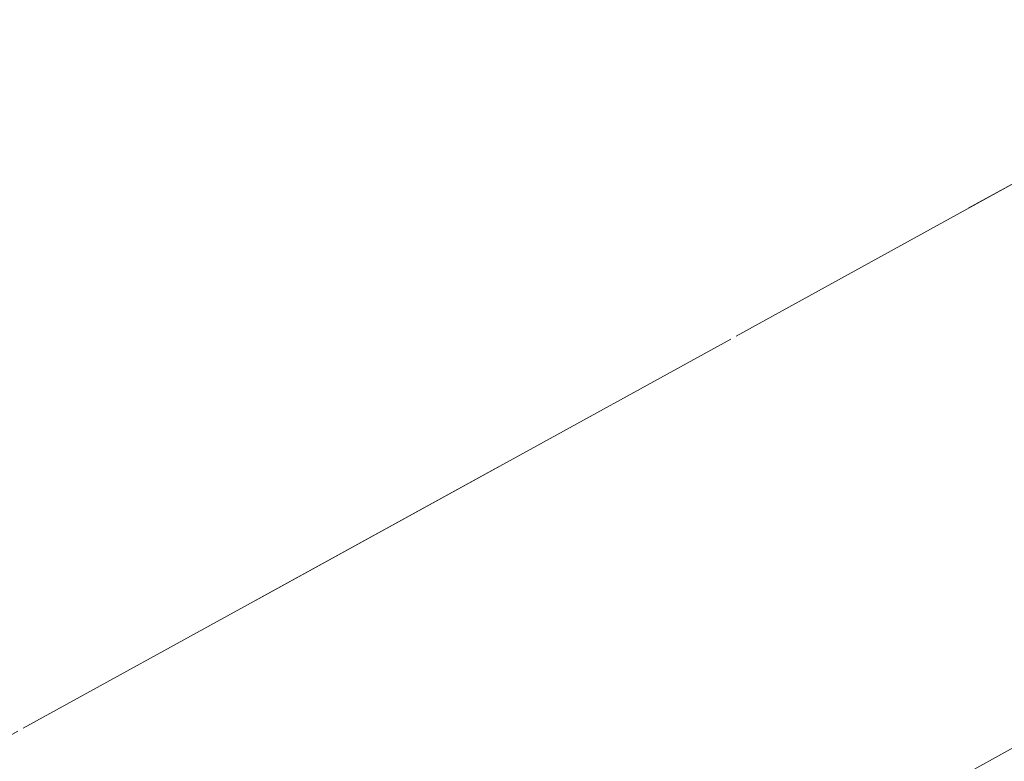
# Model space of a CAD drawing. Header units: metres. Extents: x 8440716 to 8446743, y 5883760 to 5887966.
# Tile 237 of 256: x 8442594.12 to 8442595.94, y 5885873.93 to 5885875.29. Entities that reach past the tile are written whole.
import ezdxf

# ---------------------------------------------------------------- set-up
doc = ezdxf.new("R2010")
doc.units = ezdxf.units.M
doc.header["$MEASUREMENT"] = 0
doc.linetypes.add('1.0_0.5', pattern=[1.5, 1, -0.5])
for name, color, linetype in [('chodnik', 253, 'CONTINUOUS'), ('przewód wodociągowy', 253, 'CONTINUOUS'), ('trawnik', 253, 'CONTINUOUS')]:
    doc.layers.add(name, color=color, linetype=linetype)

msp = doc.modelspace()

# ---------------------------------------------------------------- linework, layer by layer
at = {"layer": 'chodnik', "color": 253, "linetype": '1.0_0.5', "lineweight": 18, "flags": 128}
msp.add_lwpolyline([(8442227.61, 5885673.02), (8442233.09, 5885675.53), (8442236.85, 5885677.26), (8442248.86, 5885682.85), (8442261.11, 5885688.95), (8442270.34, 5885693.7), (8442276.45, 5885696.95), (8442293.62, 5885706.31), (8442303.45, 5885711.71), (8442327.6, 5885725.01), (8442363.58, 5885744.79), (8442368.09, 5885747.26), (8442372.02, 5885749.46), (8442397.76, 5885763.64), (8442430.07, 5885781.43), (8442463.7, 5885799.91), (8442494.8, 5885816.96), (8442526.92, 5885834.71), (8442562.4, 5885854.15), (8442598.17, 5885873.84), (8442624.8, 5885888.46), (8442657.47, 5885906.45), (8442689.67, 5885924.19), (8442721.98, 5885941.97), (8442754.17, 5885959.73), (8442784.37, 5885976.3), (8442819.26, 5885995.45), (8442851.56, 5886013.23), (8442883.81, 5886030.99), (8442916.35, 5886048.87), (8442948.54, 5886066.59), (8442981.18, 5886084.55), (8443014.82, 5886103.01), (8443046.03, 5886120.16), (8443078.59, 5886138.04), (8443110.9, 5886155.85), (8443143.39, 5886173.76), (8443159.31, 5886182.54), (8443160.3, 5886182.95), (8443161.61, 5886183.38), (8443162.98, 5886183.6), (8443164.51, 5886183.65), (8443166.42, 5886183.54), (8443168.06, 5886183.45), (8443169.47, 5886183.69), (8443170.89, 5886184.19), (8443171.98, 5886184.78), (8443172.73, 5886185.26), (8443170.6, 5886186.43), (8443170.05, 5886186.13), (8443169.27, 5886185.79), (8443168.01, 5886185.54), (8443167.07, 5886185.56), (8443165.25, 5886185.7), (8443164.04, 5886185.74), (8443161.85, 5886185.52), (8443160.12, 5886185.08), (8443158.24, 5886184.31), (8443142.4, 5886175.6), (8443109.88, 5886157.66), (8443077.69, 5886139.94), (8443045.06, 5886121.98), (8443013.59, 5886104.73), (8442980.22, 5886086.4), (8442947.47, 5886068.38), (8442915.51, 5886050.79), (8442882.83, 5886032.85), (8442850.52, 5886015.03), (8442818.06, 5885997.17), (8442783.41, 5885978.14), (8442753.19, 5885961.54), (8442720.93, 5885943.74), (8442688.63, 5885925.96), (8442656.38, 5885908.21), (8442623.77, 5885890.25), (8442597.12, 5885875.63), (8442561.4, 5885855.99), (8442525.99, 5885836.53), (8442493.98, 5885818.86), (8442462.78, 5885801.76), (8442428.98, 5885783.14), (8442396.7, 5885765.42), (8442371.04, 5885751.28), (8442367.47, 5885749.33), (8442367.16, 5885749.31), (8442366.9, 5885749.46), (8442366.56, 5885750.02), (8442366.18, 5885750.8), (8442364.41, 5885749.81), (8442364.38, 5885749.25), (8442364.01, 5885748.06), (8442363.55, 5885747.4), (8442362.78, 5885746.73), (8442326.54, 5885726.81), (8442302.36, 5885713.49), (8442292.58, 5885708.1), (8442275.43, 5885698.75), (8442269.39, 5885695.57), (8442260.19, 5885690.78), (8442247.99, 5885684.71), (8442235.85, 5885679.08), (8442232.06, 5885677.37), (8442227.97, 5885675.56), (8442221.94, 5885672.89), (8442216.5, 5885670.61), (8442206.12, 5885666.35), (8442201.41, 5885664.48), (8442190.06, 5885660.16), (8442169.76, 5885652.89), (8442167.35, 5885652.25), (8442161.2, 5885650.61), (8442161.7, 5885648.68), (8442170.42, 5885650.93), (8442190.78, 5885658.22), (8442202.03, 5885662.53), (8442207.06, 5885664.47), (8442217.19, 5885668.66), (8442223.87, 5885671.41)], close=True, dxfattribs=at)
at = {"layer": 'przewód wodociągowy', "color": 5, "linetype": 'Continuous', "lineweight": 18, "flags": 128}
msp.add_lwpolyline([(8442606.35, 5885879.69), (8442569.17, 5885859.16), (8442546.29, 5885846.29), (8442517.14, 5885829.75), (8442480.04, 5885809.76), (8442454, 5885795.25), (8442427.58, 5885781.06), (8442397.07, 5885764.28), (8442370.04, 5885749.52), (8442343.46, 5885735.1), (8442340.62, 5885733.46), (8442339.15, 5885732.65), (8442337.48, 5885731.61), (8442333.68, 5885729.86), (8442333.23, 5885730.08), (8442332.61, 5885731.09), (8442321.81, 5885750.66), (8442318.1, 5885757.25)], dxfattribs=at)
at = {"layer": 'trawnik', "color": 253, "linetype": '1.0_0.5', "lineweight": 18, "flags": 128}
msp.add_lwpolyline([(8442370.35, 5885752.5), (8442370.53, 5885752.18), (8442371.04, 5885751.28), (8442396.7, 5885765.42), (8442428.98, 5885783.14), (8442462.78, 5885801.76), (8442493.98, 5885818.86), (8442525.99, 5885836.53), (8442561.4, 5885855.99), (8442597.12, 5885875.63), (8442623.77, 5885890.25), (8442656.38, 5885908.21), (8442688.63, 5885925.96), (8442720.93, 5885943.74), (8442753.19, 5885961.54), (8442783.41, 5885978.14), (8442818.06, 5885997.17), (8442850.52, 5886015.03), (8442882.83, 5886032.85), (8442915.51, 5886050.79), (8442947.47, 5886068.38), (8442980.22, 5886086.4), (8443013.59, 5886104.73), (8443045.06, 5886121.98), (8443077.69, 5886139.94), (8443109.88, 5886157.66), (8443142.4, 5886175.6), (8443158.24, 5886184.31), (8443160.12, 5886185.08), (8443161.85, 5886185.52), (8443164.04, 5886185.74), (8443165.25, 5886185.7), (8443167.07, 5886185.56), (8443168.01, 5886185.54), (8443169.27, 5886185.79), (8443170.05, 5886186.13), (8443168.67, 5886186.6), (8443166.56, 5886187.08), (8443164.46, 5886187.3), (8443162.65, 5886187.19), (8443160.95, 5886186.84), (8443159.42, 5886186.37), (8443157.79, 5886185.66), (8443141.66, 5886176.8), (8443109.16, 5886158.89), (8443076.19, 5886140.8), (8443044.34, 5886123.21), (8443012.83, 5886105.93), (8442979.55, 5886087.63), (8442946.79, 5886069.61), (8442914.81, 5886052.04), (8442882.21, 5886034.11), (8442849.91, 5886016.36), (8442817.55, 5885998.55), (8442782.72, 5885979.4), (8442752.48, 5885962.79), (8442720.2, 5885944.99), (8442687.95, 5885927.26), (8442655.67, 5885909.48), (8442623.08, 5885891.53), (8442596.48, 5885876.9), (8442560.79, 5885857.3), (8442525.32, 5885837.78), (8442493.32, 5885820.16), (8442462.26, 5885803.02), (8442428.33, 5885784.43), (8442396.08, 5885766.72)], close=True, dxfattribs=at)

doc.saveas('drawing.dxf')
